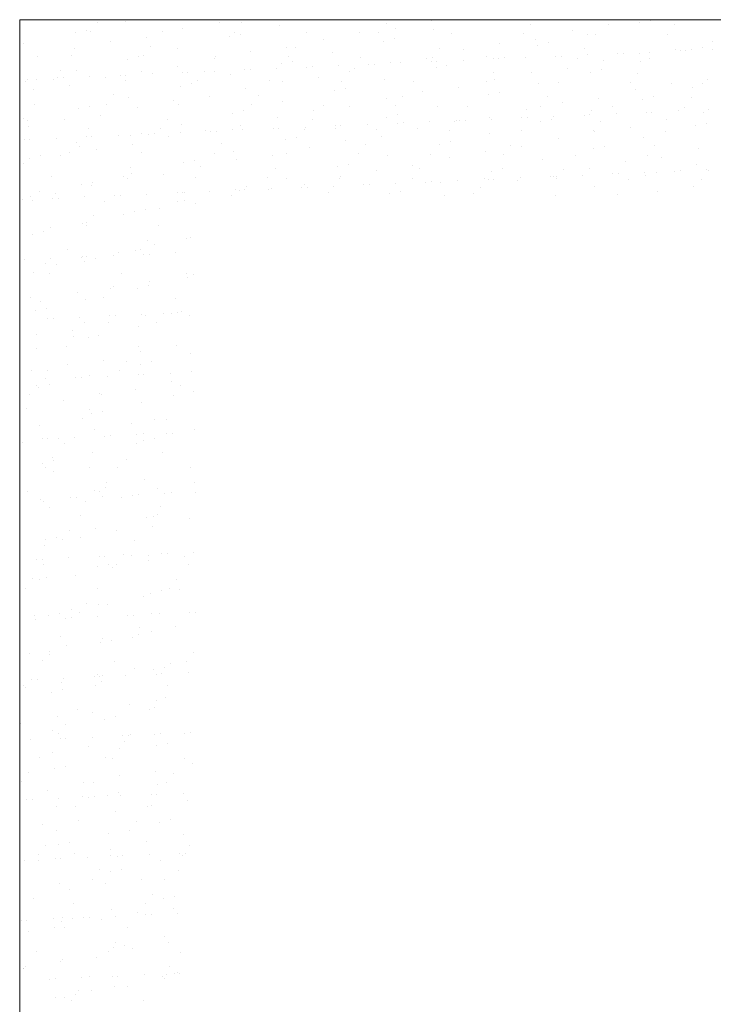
# Model space of a CAD drawing. Header units: millimetres. Extents: x -2274 to 12297, y -16157 to 26321.
# Tile 188 of 256: x -2015 to -1936, y -163 to -51. Entities that reach past the tile are written whole.
import ezdxf

# ---------------------------------------------------------------- set-up
doc = ezdxf.new("R2010")
doc.units = ezdxf.units.MM
doc.layers.add('-ŚCIANY NOŚNE', color=4, linetype='Continuous', lineweight=53)
doc.layers.add('KRESKOWANIE', color=8, linetype='Continuous')

msp = doc.modelspace()

# ---------------------------------------------------------------- linework, layer by layer
at = {"layer": '-ŚCIANY NOŚNE', "color": 253, "lineweight": 13}
for p, q in [((-2015, -51), (-2015, -624)), ((-1700, -51), (-2015, -51))]:
    msp.add_line(p, q, dxfattribs=at)
at = {"layer": 'KRESKOWANIE', "color": 253, "linetype": 'Continuous', "lineweight": 13}
for p, q in [((-2006.21, -51.27), (-2006.21, -51.27)), ((-2003, -51.18), (-2003, -51.18)), ((-1992.38, -51.31), (-1992.38, -51.31)), ((-1989.83, -51.35), (-1989.83, -51.35)), ((-1968.27, -51.08), (-1968.27, -51.08)), ((-1944.17, -51.05), (-1944.17, -51.05)), ((-1943.5, -51.08), (-1943.5, -51.08)), ((-2008.71, -52.44), (-2008.71, -52.44)), ((-2007.47, -52.17), (-2007.47, -52.17)), ((-2007.02, -52.32), (-2007.02, -52.32)), ((-1998.85, -52.39), (-1998.85, -52.39)), ((-1996.5, -52.05), (-1996.5, -52.05)), ((-1990.64, -52.41), (-1990.64, -52.41)), ((-1985.52, -51.67), (-1985.52, -51.67)), ((-1973.46, -51.43), (-1973.46, -51.43)), ((-1972.4, -52.02), (-1972.4, -52.02)), ((-1968.05, -52.16), (-1968.05, -52.16)), ((-1957.08, -51.51), (-1957.08, -51.51)), ((-1952.36, -52.27), (-1952.36, -52.27)), ((-1948.25, -51.53), (-1948.25, -51.53)), ((-1944.74, -51.36), (-1944.74, -51.36)), ((-1940.71, -51.59), (-1940.71, -51.59)), ((-2004.71, -53.47), (-2004.71, -53.47)), ((-2000.63, -52.99), (-2000.63, -52.99)), ((-1991.23, -52.93), (-1991.23, -52.93)), ((-1989.99, -52.66), (-1989.99, -52.66)), ((-1982.47, -52.47), (-1982.47, -52.47)), ((-1980.59, -53.24), (-1980.59, -53.24)), ((-1976.48, -52.5), (-1976.48, -52.5)), ((-1974.27, -52.49), (-1974.27, -52.49)), ((-1973.75, -53.42), (-1973.75, -53.42)), ((-1972.51, -53.15), (-1972.51, -53.15)), ((-1966.1, -52.55), (-1966.1, -52.55)), ((-1957.89, -52.57), (-1957.89, -52.57)), ((-1956.5, -53.21), (-1956.5, -53.21)), ((-1950.57, -52.65), (-1950.57, -52.65)), ((-1949.73, -52.64), (-1949.73, -52.64)), ((-1941.52, -52.65), (-1941.52, -52.65)), ((-1936.46, -53.46), (-1936.46, -53.46)), ((-2014.53, -53.73), (-2014.53, -53.73)), ((-2008.82, -54.21), (-2008.82, -54.21)), ((-2000.12, -54.04), (-2000.12, -54.04)), ((-1997.06, -54.22), (-1997.06, -54.22)), ((-1988.81, -54.66), (-1988.81, -54.66)), ((-1984.73, -54.18), (-1984.73, -54.18)), ((-1983.74, -54.12), (-1983.74, -54.12)), ((-1967.37, -54.21), (-1967.37, -54.21)), ((-1964.69, -54.43), (-1964.69, -54.43)), ((-1960.58, -53.69), (-1960.58, -53.69)), ((-1956.27, -53.91), (-1956.27, -53.91)), ((-1955.03, -53.64), (-1955.03, -53.64)), ((-1950.99, -54.29), (-1950.99, -54.29)), ((-1943.55, -54.68), (-1943.55, -54.68)), ((-1940.6, -54.4), (-1940.6, -54.4)), ((-1940.13, -54.53), (-1940.13, -54.53)), ((-1939.49, -54.5), (-1939.49, -54.5)), ((-1938.79, -54.4), (-1938.79, -54.4)), ((-1937.55, -54.13), (-1937.55, -54.13)), ((-1936.5, -54.37), (-1936.5, -54.37)), ((-2012.96, -55.15), (-2012.96, -55.15)), ((-2009.14, -55.09), (-2009.14, -55.09)), ((-2002.76, -55.49), (-2002.76, -55.49)), ((-2001.52, -55.21), (-2001.52, -55.21)), ((-2000.93, -55.1), (-2000.93, -55.1)), ((-1992.92, -55.4), (-1992.92, -55.4)), ((-1992.76, -55.17), (-1992.76, -55.17)), ((-1984.55, -55.18), (-1984.55, -55.18)), ((-1984.04, -55.7), (-1984.04, -55.7)), ((-1979.58, -54.71), (-1979.58, -54.71)), ((-1976.39, -55.25), (-1976.39, -55.25)), ((-1968.83, -55.37), (-1968.83, -55.37)), ((-1968.35, -55.76), (-1968.35, -55.76)), ((-1968.18, -55.26), (-1968.18, -55.26)), ((-1967.71, -55.74), (-1967.71, -55.74)), ((-1964.72, -55.6), (-1964.72, -55.6)), ((-1962.1, -55.21), (-1962.1, -55.21)), ((-1961.29, -55.45), (-1961.29, -55.45)), ((-1960.66, -55.43), (-1960.66, -55.43)), ((-1960.01, -55.33), (-1960.01, -55.33)), ((-1957.66, -55.3), (-1957.66, -55.3)), ((-1954.24, -55.15), (-1954.24, -55.15)), ((-1953.6, -55.12), (-1953.6, -55.12)), ((-1951.81, -55.35), (-1951.81, -55.35)), ((-1950.61, -54.99), (-1950.61, -54.99)), ((-1948.79, -55.62), (-1948.79, -55.62)), ((-1947.18, -54.84), (-1947.18, -54.84)), ((-1946.55, -54.81), (-1946.55, -54.81)), ((-1944.68, -54.88), (-1944.68, -54.88)), ((-1944.62, -55.7), (-1944.62, -55.7)), ((-1943.64, -55.41), (-1943.64, -55.41)), ((-2010.4, -56.74), (-2010.4, -56.74)), ((-2008.59, -56.78), (-2008.59, -56.78)), ((-2001.14, -56.82), (-2001.14, -56.82)), ((-1997.06, -56.33), (-1997.06, -56.33)), ((-1994.03, -56.82), (-1994.03, -56.82)), ((-1992.94, -56.84), (-1992.94, -56.84)), ((-1989.51, -56.69), (-1989.51, -56.69)), ((-1988.88, -56.66), (-1988.88, -56.66)), ((-1985.88, -56.53), (-1985.88, -56.53)), ((-1985.28, -55.98), (-1985.28, -55.98)), ((-1982.46, -56.38), (-1982.46, -56.38)), ((-1981.82, -56.35), (-1981.82, -56.35)), ((-1978.83, -56.22), (-1978.83, -56.22)), ((-1977.65, -56.9), (-1977.65, -56.9)), ((-1977.02, -56.59), (-1977.02, -56.59)), ((-1975.4, -56.07), (-1975.4, -56.07)), ((-1974.77, -56.04), (-1974.77, -56.04)), ((-1972.91, -55.85), (-1972.91, -55.85)), ((-1971.77, -55.91), (-1971.77, -55.91)), ((-1967.8, -56.47), (-1967.8, -56.47)), ((-1966.56, -56.2), (-1966.56, -56.2)), ((-1952.93, -56.55), (-1952.93, -56.55)), ((-1949.08, -56.69), (-1949.08, -56.69)), ((-2014.29, -58.05), (-2014.29, -58.05)), ((-2014.1, -57.76), (-2014.1, -57.76)), ((-2013.05, -57.77), (-2013.05, -57.77)), ((-2011.22, -57.8), (-2011.22, -57.8)), ((-2010.67, -57.61), (-2010.67, -57.61)), ((-2010.04, -57.58), (-2010.04, -57.58)), ((-2007.04, -57.45), (-2007.04, -57.45)), ((-2005.25, -57.56), (-2005.25, -57.56)), ((-2003.62, -57.3), (-2003.62, -57.3)), ((-2003.05, -57.86), (-2003.05, -57.86)), ((-2002.98, -57.28), (-2002.98, -57.28)), ((-1999.99, -57.14), (-1999.99, -57.14)), ((-1996.56, -56.99), (-1996.56, -56.99)), ((-1995.93, -56.97), (-1995.93, -56.97)), ((-1994.84, -57.88), (-1994.84, -57.88)), ((-1991.11, -57.27), (-1991.11, -57.27)), ((-1986.67, -57.94), (-1986.67, -57.94)), ((-1985.24, -58), (-1985.24, -58)), ((-1981.16, -57.52), (-1981.16, -57.52)), ((-1978.47, -57.96), (-1978.47, -57.96)), ((-1973.63, -57.76), (-1973.63, -57.76)), ((-1970.3, -58.02), (-1970.3, -58.02)), ((-1962.09, -58.04), (-1962.09, -58.04)), ((-1961.28, -56.98), (-1961.28, -56.98)), ((-1961.12, -57.78), (-1961.12, -57.78)), ((-1957.01, -57.04), (-1957.01, -57.04)), ((-1950.32, -56.96), (-1950.32, -56.96)), ((-1944.91, -57.06), (-1944.91, -57.06)), ((-1937.03, -57.74), (-1937.03, -57.74)), ((-2013.46, -58.97), (-2013.46, -58.97)), ((-2009.39, -58.49), (-2009.39, -58.49)), ((-1996.81, -58.54), (-1996.81, -58.54)), ((-1995.57, -58.26), (-1995.57, -58.26)), ((-1989.35, -58.75), (-1989.35, -58.75)), ((-1979.33, -59.03), (-1979.33, -59.03)), ((-1978.09, -58.75), (-1978.09, -58.75)), ((-1965.26, -58.71), (-1965.26, -58.71)), ((-1956.15, -58.25), (-1956.15, -58.25)), ((-1953.92, -58.11), (-1953.92, -58.11)), ((-1945.72, -58.12), (-1945.72, -58.12)), ((-1945.22, -58.97), (-1945.22, -58.97)), ((-1941.1, -58.22), (-1941.1, -58.22)), ((-1938.67, -58.74), (-1938.67, -58.74)), ((-1937.55, -58.19), (-1937.55, -58.19)), ((-2004.32, -59.51), (-2004.32, -59.51)), ((-2002.64, -59.83), (-2002.64, -59.83)), ((-1997.56, -60.16), (-1997.56, -60.16)), ((-1993.49, -59.68), (-1993.49, -59.68)), ((-1987.94, -59.6), (-1987.94, -59.6)), ((-1973.45, -59.94), (-1973.45, -59.94)), ((-1971.57, -59.68), (-1971.57, -59.68)), ((-1969.33, -59.19), (-1969.33, -59.19)), ((-1961.85, -59.52), (-1961.85, -59.52)), ((-1960.61, -59.24), (-1960.61, -59.24)), ((-1955.19, -59.76), (-1955.19, -59.76)), ((-1949.35, -59.9), (-1949.35, -59.9)), ((-1944.37, -60.01), (-1944.37, -60.01)), ((-1943.13, -59.73), (-1943.13, -59.73)), ((-1938.82, -59.84), (-1938.82, -59.84)), ((-2013.33, -60.56), (-2013.33, -60.56)), ((-2008.34, -61.09), (-2008.34, -61.09)), ((-2007.1, -60.82), (-2007.1, -60.82)), ((-2005.13, -60.57), (-2005.13, -60.57)), ((-2001.68, -60.91), (-2001.68, -60.91)), ((-1996.96, -60.64), (-1996.96, -60.64)), ((-1989.62, -61.31), (-1989.62, -61.31)), ((-1988.75, -60.65), (-1988.75, -60.65)), ((-1985.16, -60.32), (-1985.16, -60.32)), ((-1981.66, -61.35), (-1981.66, -61.35)), ((-1980.58, -60.72), (-1980.58, -60.72)), ((-1977.58, -60.87), (-1977.58, -60.87)), ((-1972.38, -60.73), (-1972.38, -60.73)), ((-1967.68, -60.81), (-1967.68, -60.81)), ((-1964.21, -60.8), (-1964.21, -60.8)), ((-1957.54, -61.13), (-1957.54, -61.13)), ((-1956, -60.82), (-1956, -60.82)), ((-1953.43, -60.38), (-1953.43, -60.38)), ((-1950.2, -61.3), (-1950.2, -61.3)), ((-1947.84, -60.88), (-1947.84, -60.88)), ((-1940.32, -61.35), (-1940.32, -61.35)), ((-1939.63, -60.9), (-1939.63, -60.9)), ((-1936.9, -61.2), (-1936.9, -61.2)), ((-2014.6, -62.21), (-2014.6, -62.21)), ((-2014.17, -62.38), (-2014.17, -62.38)), ((-2009.89, -62.32), (-2009.89, -62.32)), ((-2005.81, -61.84), (-2005.81, -61.84)), ((-1998.23, -62.29), (-1998.23, -62.29)), ((-1990.86, -61.58), (-1990.86, -61.58)), ((-1985.77, -62.1), (-1985.77, -62.1)), ((-1981.85, -62.37), (-1981.85, -62.37)), ((-1973.38, -62.07), (-1973.38, -62.07)), ((-1972.14, -61.8), (-1972.14, -61.8)), ((-1965.48, -62.45), (-1965.48, -62.45)), ((-1965.11, -62.43), (-1965.11, -62.43)), ((-1964.48, -62.4), (-1964.48, -62.4)), ((-1961.68, -62.06), (-1961.68, -62.06)), ((-1961.49, -62.27), (-1961.49, -62.27)), ((-1958.06, -62.12), (-1958.06, -62.12)), ((-1957.43, -62.09), (-1957.43, -62.09)), ((-1954.66, -62.29), (-1954.66, -62.29)), ((-1954.43, -61.96), (-1954.43, -61.96)), ((-1951.01, -61.81), (-1951.01, -61.81)), ((-1950.37, -61.79), (-1950.37, -61.79)), ((-1947.38, -61.66), (-1947.38, -61.66)), ((-1943.95, -61.51), (-1943.95, -61.51)), ((-1943.32, -61.48), (-1943.32, -61.48)), ((-1941.64, -62.32), (-1941.64, -62.32)), ((-1937.53, -61.57), (-1937.53, -61.57)), ((-2014, -63.07), (-2014, -63.07)), ((-2007.25, -63.33), (-2007.25, -63.33)), ((-1999.04, -63.35), (-1999.04, -63.35)), ((-1996.69, -62.87), (-1996.69, -62.87)), ((-1993.99, -63.51), (-1993.99, -63.51)), ((-1990.87, -63.41), (-1990.87, -63.41)), ((-1989.91, -63.03), (-1989.91, -63.03)), ((-1989.7, -63.5), (-1989.7, -63.5)), ((-1986.28, -63.35), (-1986.28, -63.35)), ((-1985.64, -63.33), (-1985.64, -63.33)), ((-1982.66, -63.43), (-1982.66, -63.43)), ((-1982.65, -63.2), (-1982.65, -63.2)), ((-1979.22, -63.05), (-1979.22, -63.05)), ((-1979.21, -63.37), (-1979.21, -63.37)), ((-1978.59, -63.02), (-1978.59, -63.02)), ((-1975.59, -62.89), (-1975.59, -62.89)), ((-1974.5, -63.5), (-1974.5, -63.5)), ((-1972.17, -62.74), (-1972.17, -62.74)), ((-1971.53, -62.71), (-1971.53, -62.71)), ((-1969.87, -63.29), (-1969.87, -63.29)), ((-1968.54, -62.58), (-1968.54, -62.58)), ((-1966.29, -63.51), (-1966.29, -63.51)), ((-1965.76, -62.54), (-1965.76, -62.54)), ((-1958.12, -63.58), (-1958.12, -63.58)), ((-1955.9, -62.56), (-1955.9, -62.56)), ((-1949.92, -63.59), (-1949.92, -63.59)), ((-1949.1, -62.53), (-1949.1, -62.53)), ((-1945.78, -63.25), (-1945.78, -63.25)), ((-1938.43, -63.05), (-1938.43, -63.05)), ((-1937.19, -62.78), (-1937.19, -62.78)), ((-2014.5, -64.59), (-2014.5, -64.59)), ((-2013.86, -64.56), (-2013.86, -64.56)), ((-2010.87, -64.43), (-2010.87, -64.43)), ((-2007.44, -64.28), (-2007.44, -64.28)), ((-2006.81, -64.25), (-2006.81, -64.25)), ((-2003.81, -64.12), (-2003.81, -64.12)), ((-2002.39, -64.14), (-2002.39, -64.14)), ((-2001.15, -63.86), (-2001.15, -63.86)), ((-2000.39, -63.97), (-2000.39, -63.97)), ((-1999.75, -63.94), (-1999.75, -63.94)), ((-1998.1, -64.25), (-1998.1, -64.25)), ((-1996.76, -63.81), (-1996.76, -63.81)), ((-1993.33, -63.66), (-1993.33, -63.66)), ((-1992.7, -63.63), (-1992.7, -63.63)), ((-1984.91, -64.63), (-1984.91, -64.63)), ((-1983.67, -64.35), (-1983.67, -64.35)), ((-1978.09, -64.7), (-1978.09, -64.7)), ((-1974.01, -64.22), (-1974.01, -64.22)), ((-1961.73, -63.86), (-1961.73, -63.86)), ((-1953.97, -64.47), (-1953.97, -64.47)), ((-1949.86, -63.73), (-1949.86, -63.73)), ((-1944.25, -64.35), (-1944.25, -64.35)), ((-1941.75, -63.66), (-1941.75, -63.66)), ((-2008.51, -64.98), (-2008.51, -64.98)), ((-2008.22, -65.43), (-2008.22, -65.43)), ((-2006.32, -65.67), (-2006.32, -65.67)), ((-2002.24, -65.19), (-2002.24, -65.19)), ((-1992.14, -65.07), (-1992.14, -65.07)), ((-1982.2, -65.44), (-1982.2, -65.44)), ((-1975.76, -65.15), (-1975.76, -65.15)), ((-1967.44, -65.12), (-1967.44, -65.12)), ((-1966.2, -64.85), (-1966.2, -64.85)), ((-1959.39, -65.23), (-1959.39, -65.23)), ((-1958.11, -65.41), (-1958.11, -65.41)), ((-1949.96, -65.61), (-1949.96, -65.61)), ((-1948.72, -65.34), (-1948.72, -65.34)), ((-1943.02, -65.31), (-1943.02, -65.31)), ((-1938.07, -65.66), (-1938.07, -65.66)), ((-2013.92, -66.7), (-2013.92, -66.7)), ((-2012.68, -66.42), (-2012.68, -66.42)), ((-2010.43, -66.41), (-2010.43, -66.41)), ((-2009.33, -66.04), (-2009.33, -66.04)), ((-2001.16, -66.11), (-2001.16, -66.11)), ((-1995.21, -66.91), (-1995.21, -66.91)), ((-1992.95, -66.12), (-1992.95, -66.12)), ((-1990.74, -65.92), (-1990.74, -65.92)), ((-1990.42, -66.86), (-1990.42, -66.86)), ((-1986.34, -66.38), (-1986.34, -66.38)), ((-1984.78, -66.19), (-1984.78, -66.19)), ((-1976.58, -66.21), (-1976.58, -66.21)), ((-1973.26, -66.41), (-1973.26, -66.41)), ((-1968.41, -66.27), (-1968.41, -66.27)), ((-1966.3, -66.63), (-1966.3, -66.63)), ((-1962.19, -65.89), (-1962.19, -65.89)), ((-1960.2, -66.29), (-1960.2, -66.29)), ((-1955.78, -66.9), (-1955.78, -66.9)), ((-1952.03, -66.35), (-1952.03, -66.35)), ((-1943.83, -66.37), (-1943.83, -66.37)), ((-1942.21, -66.6), (-1942.21, -66.6)), ((-2014.57, -67.35), (-2014.57, -67.35)), ((-2002.43, -67.76), (-2002.43, -67.76)), ((-1996.45, -67.19), (-1996.45, -67.19)), ((-1994.53, -67.6), (-1994.53, -67.6)), ((-1986.05, -67.84), (-1986.05, -67.84)), ((-1978.97, -67.68), (-1978.97, -67.68)), ((-1977.73, -67.4), (-1977.73, -67.4)), ((-1974.51, -68.05), (-1974.51, -68.05)), ((-1970.44, -67.57), (-1970.44, -67.57)), ((-1969.68, -67.92), (-1969.68, -67.92)), ((-1960.25, -67.89), (-1960.25, -67.89)), ((-1953.3, -68.01), (-1953.3, -68.01)), ((-1950.4, -67.82), (-1950.4, -67.82)), ((-1946.28, -67.08), (-1946.28, -67.08)), ((-1938.3, -67.39), (-1938.3, -67.39)), ((-1937.09, -68.02), (-1937.09, -68.02)), ((-1936.93, -68.09), (-1936.93, -68.09)), ((-2011.44, -68.8), (-2011.44, -68.8)), ((-2003.24, -68.82), (-2003.24, -68.82)), ((-2002.74, -69.02), (-2002.74, -69.02)), ((-2002.27, -68.48), (-2002.27, -68.48)), ((-1998.67, -68.54), (-1998.67, -68.54)), ((-1995.07, -68.89), (-1995.07, -68.89)), ((-1986.86, -68.9), (-1986.86, -68.9)), ((-1984.79, -68.97), (-1984.79, -68.97)), ((-1978.69, -68.97), (-1978.69, -68.97)), ((-1978.63, -68.79), (-1978.63, -68.79)), ((-1970.49, -68.98), (-1970.49, -68.98)), ((-1962.32, -69.05), (-1962.32, -69.05)), ((-1961.88, -69.1), (-1961.88, -69.1)), ((-1961.49, -68.17), (-1961.49, -68.17)), ((-1961.25, -69.07), (-1961.25, -69.07)), ((-1958.25, -68.94), (-1958.25, -68.94)), ((-1954.83, -68.79), (-1954.83, -68.79)), ((-1954.53, -68.76), (-1954.53, -68.76)), ((-1954.19, -68.76), (-1954.19, -68.76)), ((-1954.11, -69.06), (-1954.11, -69.06)), ((-1951.2, -68.63), (-1951.2, -68.63)), ((-1947.77, -68.48), (-1947.77, -68.48)), ((-1947.14, -68.45), (-1947.14, -68.45)), ((-1945.95, -69.13), (-1945.95, -69.13)), ((-1944.15, -68.32), (-1944.15, -68.32)), ((-1944.01, -68.66), (-1944.01, -68.66)), ((-1942.77, -68.38), (-1942.77, -68.38)), ((-1940.72, -68.17), (-1940.72, -68.17)), ((-1940.08, -68.15), (-1940.08, -68.15)), ((-1937.74, -69.15), (-1937.74, -69.15)), ((-2007.98, -69.74), (-2007.98, -69.74)), ((-2006.86, -69.76), (-2006.86, -69.76)), ((-2006.74, -69.47), (-2006.74, -69.47)), ((-1990.5, -70.23), (-1990.5, -70.23)), ((-1990.1, -70.33), (-1990.1, -70.33)), ((-1989.47, -70.3), (-1989.47, -70.3)), ((-1989.26, -69.96), (-1989.26, -69.96)), ((-1986.84, -70.21), (-1986.84, -70.21)), ((-1986.47, -70.17), (-1986.47, -70.17)), ((-1983.05, -70.02), (-1983.05, -70.02)), ((-1982.76, -69.73), (-1982.76, -69.73)), ((-1982.41, -69.99), (-1982.41, -69.99)), ((-1979.42, -69.86), (-1979.42, -69.86)), ((-1975.99, -69.71), (-1975.99, -69.71)), ((-1975.36, -69.69), (-1975.36, -69.69)), ((-1972.36, -69.56), (-1972.36, -69.56)), ((-1968.94, -69.41), (-1968.94, -69.41)), ((-1968.3, -69.38), (-1968.3, -69.38)), ((-1967.32, -69.46), (-1967.32, -69.46)), ((-1965.31, -69.25), (-1965.31, -69.25)), ((-1962.72, -69.98), (-1962.72, -69.98)), ((-1958.61, -69.24), (-1958.61, -69.24)), ((-1949.84, -69.95), (-1949.84, -69.95)), ((-1938.63, -69.94), (-1938.63, -69.94)), ((-2014.69, -71.4), (-2014.69, -71.4)), ((-2013.8, -71.03), (-2013.8, -71.03)), ((-2012.71, -70.46), (-2012.71, -70.46)), ((-2011.26, -71.25), (-2011.26, -71.25)), ((-2010.99, -70.69), (-2010.99, -70.69)), ((-2010.63, -71.23), (-2010.63, -71.23)), ((-2007.64, -71.1), (-2007.64, -71.1)), ((-2004.21, -70.95), (-2004.21, -70.95)), ((-2003.58, -70.92), (-2003.58, -70.92)), ((-2000.58, -70.79), (-2000.58, -70.79)), ((-1997.16, -70.64), (-1997.16, -70.64)), ((-1996.52, -70.61), (-1996.52, -70.61)), ((-1996.34, -70.54), (-1996.34, -70.54)), ((-1993.53, -70.48), (-1993.53, -70.48)), ((-1990.95, -70.95), (-1990.95, -70.95)), ((-1979.96, -70.62), (-1979.96, -70.62)), ((-1973.02, -70.72), (-1973.02, -70.72)), ((-1971.78, -70.45), (-1971.78, -70.45)), ((-1966.86, -70.91), (-1966.86, -70.91)), ((-1963.59, -70.7), (-1963.59, -70.7)), ((-1954.3, -70.94), (-1954.3, -70.94)), ((-1947.21, -70.78), (-1947.21, -70.78)), ((-1942.71, -70.43), (-1942.71, -70.43)), ((-2013.52, -71.51), (-2013.52, -71.51)), ((-2005.36, -71.58), (-2005.36, -71.58)), ((-2000.79, -72.51), (-2000.79, -72.51)), ((-1999.17, -72.36), (-1999.17, -72.36)), ((-1997.15, -71.6), (-1997.15, -71.6)), ((-1996.33, -71.52), (-1996.33, -71.52)), ((-1995.09, -71.88), (-1995.09, -71.88)), ((-2006.62, -73.23), (-2006.62, -73.23)), ((-2003.28, -73.11), (-2003.28, -73.11)), ((-2002.03, -72.79), (-2002.03, -72.79)), ((-2011.5, -74.52), (-2011.5, -74.52)), ((-2007.86, -74.08), (-2007.86, -74.08)), ((-2007.44, -74.29), (-2007.44, -74.29)), ((-2007.42, -74.04), (-2007.42, -74.04)), ((-1999.27, -74.36), (-1999.27, -74.36)), ((-2013.56, -75.35), (-2013.56, -75.35)), ((-2012.32, -75.07), (-2012.32, -75.07)), ((-1996.08, -75.84), (-1996.08, -75.84)), ((-1995.6, -75.71), (-1995.6, -75.71)), ((-2000.54, -76.01), (-2000.54, -76.01)), ((-1999.71, -76.46), (-1999.71, -76.46)), ((-2011.46, -78.07), (-2011.46, -78.07)), ((-2009.55, -77.05), (-2009.55, -77.05)), ((-2008.03, -77.92), (-2008.03, -77.92)), ((-2007.92, -77.87), (-2007.92, -77.87)), ((-2007.4, -77.89), (-2007.4, -77.89)), ((-2006.37, -78.12), (-2006.37, -78.12)), ((-2004.4, -77.76), (-2004.4, -77.76)), ((-2003.85, -77.39), (-2003.85, -77.39)), ((-2001.91, -77.13), (-2001.91, -77.13)), ((-2001.35, -77.07), (-2001.35, -77.07)), ((-2000.98, -77.61), (-2000.98, -77.61)), ((-2000.34, -77.59), (-2000.34, -77.59)), ((-1997.35, -77.45), (-1997.35, -77.45)), ((-2014.45, -78.2), (-2014.45, -78.2)), ((-2012.04, -78.61), (-2012.04, -78.61)), ((-2010.82, -78.7), (-2010.82, -78.7)), ((-2007.61, -78.39), (-2007.61, -78.39)), ((-2013.44, -79.68), (-2013.44, -79.68)), ((-2011.63, -79.76), (-2011.63, -79.76)), ((-2003.47, -79.83), (-2003.47, -79.83)), ((-1996.13, -79.8), (-1996.13, -79.8)), ((-1995.96, -80.18), (-1995.96, -80.18)), ((-1995.26, -79.84), (-1995.26, -79.84)), ((-2004.73, -81.48), (-2004.73, -81.48)), ((-2004.35, -81.22), (-2004.35, -81.22)), ((-2001.66, -81.44), (-2001.66, -81.44)), ((-2000.42, -81.16), (-2000.42, -81.16)), ((-2000.27, -80.74), (-2000.27, -80.74)), ((-2013.75, -82.52), (-2013.75, -82.52)), ((-2008.46, -81.96), (-2008.46, -81.96)), ((-2005.54, -82.54), (-2005.54, -82.54)), ((-1997.38, -82.6), (-1997.38, -82.6)), ((-2012.6, -82.9), (-2012.6, -82.9)), ((-2011.95, -83.72), (-2011.95, -83.72)), ((-2007.49, -82.73), (-2007.49, -82.73)), ((-2013.19, -84), (-2013.19, -84)), ((-2008.23, -84.74), (-2008.23, -84.74)), ((-2004.8, -84.59), (-2004.8, -84.59)), ((-2004.17, -84.56), (-2004.17, -84.56)), ((-2001.17, -84.43), (-2001.17, -84.43)), ((-2000.78, -84.56), (-2000.78, -84.56)), ((-1998.65, -84.26), (-1998.65, -84.26)), ((-1997.75, -84.28), (-1997.75, -84.28)), ((-1997.11, -84.25), (-1997.11, -84.25)), ((-1996.7, -84.08), (-1996.7, -84.08)), ((-1995.72, -84.49), (-1995.72, -84.49)), ((-2011.86, -84.9), (-2011.86, -84.9)), ((-2011.22, -84.87), (-2011.22, -84.87)), ((-2007.66, -85.3), (-2007.66, -85.3)), ((-2004.89, -85.31), (-2004.89, -85.31)), ((-2001.54, -85.78), (-2001.54, -85.78)), ((-1999.46, -85.31), (-1999.46, -85.31)), ((-2013.1, -86.72), (-2013.1, -86.72)), ((-2009.03, -86.24), (-2009.03, -86.24)), ((-2008.93, -86.95), (-2008.93, -86.95)), ((-2007.25, -87.04), (-2007.25, -87.04)), ((-2006.01, -86.77), (-2006.01, -86.77)), ((-2009.74, -88.01), (-2009.74, -88.01)), ((-2001.58, -88.07), (-2001.58, -88.07)), ((-1997.2, -87.91), (-1997.2, -87.91)), ((-2013.07, -88.33), (-2013.07, -88.33)), ((-2001.31, -88.66), (-2001.31, -88.66)), ((-1995.6, -88.83), (-1995.6, -88.83)), ((-2009.53, -90.07), (-2009.53, -90.07)), ((-2005.45, -89.59), (-2005.45, -89.59)), ((-2002.84, -89.73), (-2002.84, -89.73)), ((-2001.3, -90.09), (-2001.3, -90.09)), ((-2000.06, -89.81), (-2000.06, -89.81)), ((-2013.64, -90.82), (-2013.64, -90.82)), ((-2011.86, -90.77), (-2011.86, -90.77)), ((-2007.99, -91.54), (-2007.99, -91.54)), ((-2007.13, -91.38), (-2007.13, -91.38)), ((-2004.99, -91.41), (-2004.99, -91.41)), ((-2003.65, -90.78), (-2003.65, -90.78)), ((-2001.57, -91.26), (-2001.57, -91.26)), ((-2000.93, -91.23), (-2000.93, -91.23)), ((-1997.94, -91.1), (-1997.94, -91.1)), ((-1995.49, -90.85), (-1995.49, -90.85)), ((-2013.13, -92.42), (-2013.13, -92.42)), ((-2012.83, -92.65), (-2012.83, -92.65)), ((-2012.05, -91.71), (-2012.05, -91.71)), ((-2011.59, -92.37), (-2011.59, -92.37)), ((-2008.62, -91.56), (-2008.62, -91.56)), ((-1997.74, -92), (-1997.74, -92)), ((-1996.75, -92.5), (-1996.75, -92.5)), ((-2013.94, -93.48), (-2013.94, -93.48)), ((-2005.96, -93.42), (-2005.96, -93.42)), ((-2005.77, -93.55), (-2005.77, -93.55)), ((-2001.88, -92.94), (-2001.88, -92.94)), ((-1997.57, -93.56), (-1997.57, -93.56)), ((-1995.35, -93.14), (-1995.35, -93.14)), ((-2010.07, -94.16), (-2010.07, -94.16)), ((-2001.18, -94.43), (-2001.18, -94.43)), ((-2014.21, -95.1), (-2014.21, -95.1)), ((-2007.04, -95.2), (-2007.04, -95.2)), ((-2006.88, -95.69), (-2006.88, -95.69)), ((-2005.64, -95.42), (-2005.64, -95.42)), ((-2012.71, -96.99), (-2012.71, -96.99)), ((-2007.85, -96.26), (-2007.85, -96.26)), ((-2002.38, -96.77), (-2002.38, -96.77)), ((-1999.69, -96.32), (-1999.69, -96.32)), ((-1998.3, -96.29), (-1998.3, -96.29)), ((-2006.49, -97.51), (-2006.49, -97.51)), ((-2005.39, -98.23), (-2005.39, -98.23)), ((-2004.76, -98.2), (-2004.76, -98.2)), ((-2001.76, -98.07), (-2001.76, -98.07)), ((-2000.95, -97.97), (-2000.95, -97.97)), ((-1998.34, -97.92), (-1998.34, -97.92)), ((-1997.7, -97.9), (-1997.7, -97.9)), ((-1995.23, -97.48), (-1995.23, -97.48)), ((-2014.71, -98.92), (-2014.71, -98.92)), ((-2012.45, -98.54), (-2012.45, -98.54)), ((-2011.81, -98.51), (-2011.81, -98.51)), ((-2010.63, -98.44), (-2010.63, -98.44)), ((-2009.97, -99.02), (-2009.97, -99.02)), ((-2008.82, -98.38), (-2008.82, -98.38)), ((-2001.76, -99.03), (-2001.76, -99.03)), ((-2000.93, -98.74), (-2000.93, -98.74)), ((-1999.69, -98.47), (-1999.69, -98.47)), ((-2006.76, -100.03), (-2006.76, -100.03)), ((-1998.81, -100.11), (-1998.81, -100.11)), ((-2012.46, -101.3), (-2012.46, -101.3)), ((-2011.24, -100.67), (-2011.24, -100.67)), ((-2011.22, -101.02), (-2011.22, -101.02)), ((-2002.92, -100.86), (-2002.92, -100.86)), ((-2012.05, -101.73), (-2012.05, -101.73)), ((-2011.14, -102.27), (-2011.14, -102.27)), ((-2007.06, -101.79), (-2007.06, -101.79)), ((-2003.88, -101.79), (-2003.88, -101.79)), ((-1995.68, -101.81), (-1995.68, -101.81)), ((-2005.15, -103.45), (-2005.15, -103.45)), ((-2000.81, -103.08), (-2000.81, -103.08)), ((-1995.23, -103.46), (-1995.23, -103.46)), ((-2014.17, -104.49), (-2014.17, -104.49)), ((-2006.52, -104.34), (-2006.52, -104.34)), ((-2005.96, -104.5), (-2005.96, -104.5)), ((-2005.28, -104.07), (-2005.28, -104.07)), ((-2002.16, -104.9), (-2002.16, -104.9)), ((-2001.53, -104.87), (-2001.53, -104.87)), ((-1999.35, -104.21), (-1999.35, -104.21)), ((-1998.53, -104.74), (-1998.53, -104.74)), ((-1997.79, -104.57), (-1997.79, -104.57)), ((-1995.11, -104.59), (-1995.11, -104.59)), ((-2012.64, -105.36), (-2012.64, -105.36)), ((-2012.34, -105.64), (-2012.34, -105.64)), ((-2009.21, -105.21), (-2009.21, -105.21)), ((-2008.58, -105.18), (-2008.58, -105.18)), ((-2007.56, -105.62), (-2007.56, -105.62)), ((-2005.59, -105.05), (-2005.59, -105.05)), ((-2003.48, -105.14), (-2003.48, -105.14)), ((-2011.67, -106.36), (-2011.67, -106.36)), ((-1999.33, -107.12), (-1999.33, -107.12)), ((-1999.06, -106.22), (-1999.06, -106.22)), ((-2008.08, -107.26), (-2008.08, -107.26)), ((-2000.57, -107.39), (-2000.57, -107.39)), ((-1999.87, -107.28), (-1999.87, -107.28)), ((-1995.77, -107.55), (-1995.77, -107.55)), ((-2009.35, -108.92), (-2009.35, -108.92)), ((-2006.4, -108.68), (-2006.4, -108.68)), ((-2003.99, -108.97), (-2003.99, -108.97)), ((-1999.91, -108.49), (-1999.91, -108.49)), ((-2012.1, -109.95), (-2012.1, -109.95)), ((-2010.86, -109.67), (-2010.86, -109.67)), ((-2010.16, -109.97), (-2010.16, -109.97)), ((-2008.1, -109.71), (-2008.1, -109.71)), ((-2001.99, -110.04), (-2001.99, -110.04)), ((-2012.24, -110.64), (-2012.24, -110.64)), ((-1998.93, -111.57), (-1998.93, -111.57)), ((-1998.29, -111.54), (-1998.29, -111.54)), ((-1995.3, -111.41), (-1995.3, -111.41)), ((-2013.04, -112.18), (-2013.04, -112.18)), ((-2012.4, -112.16), (-2012.4, -112.16)), ((-2012.28, -112.74), (-2012.28, -112.74)), ((-2009.41, -112.02), (-2009.41, -112.02)), ((-2005.98, -111.87), (-2005.98, -111.87)), ((-2005.35, -111.85), (-2005.35, -111.85)), ((-2004.91, -112.72), (-2004.91, -112.72)), ((-2004.07, -112.75), (-2004.07, -112.75)), ((-2003.26, -111.69), (-2003.26, -111.69)), ((-2002.35, -111.72), (-2002.35, -111.72)), ((-2000.45, -111.73), (-2000.45, -111.73)), ((-2000.41, -112.31), (-2000.41, -112.31)), ((-1996.34, -111.83), (-1996.34, -111.83)), ((-2006.15, -112.99), (-2006.15, -112.99)), ((-2004.53, -113.06), (-2004.53, -113.06)), ((-1995.9, -112.82), (-1995.9, -112.82)), ((-2013.55, -114.39), (-2013.55, -114.39)), ((-2012.74, -114.47), (-2012.74, -114.47)), ((-2011.98, -114.29), (-2011.98, -114.29)), ((-2008.66, -113.99), (-2008.66, -113.99)), ((-1997.17, -114.47), (-1997.17, -114.47)), ((-2014.36, -115.45), (-2014.36, -115.45)), ((-2006.19, -115.51), (-2006.19, -115.51)), ((-2000.2, -116.04), (-2000.2, -116.04)), ((-1998.96, -115.77), (-1998.96, -115.77)), ((-1997.98, -115.53), (-1997.98, -115.53)), ((-1996.84, -115.66), (-1996.84, -115.66)), ((-2007.46, -117.16), (-2007.46, -117.16)), ((-2000.95, -116.41), (-2000.95, -116.41)), ((-2010.49, -118.32), (-2010.49, -118.32)), ((-2009.17, -117.82), (-2009.17, -117.82)), ((-2008.27, -118.22), (-2008.27, -118.22)), ((-2006.03, -117.33), (-2006.03, -117.33)), ((-2005.09, -117.34), (-2005.09, -117.34)), ((-2000.1, -118.29), (-2000.1, -118.29)), ((-1995.7, -118.23), (-1995.7, -118.23)), ((-1995.06, -118.21), (-1995.06, -118.21)), ((-2013.28, -118.56), (-2013.28, -118.56)), ((-2013.23, -119), (-2013.23, -119)), ((-2011.73, -118.6), (-2011.73, -118.6)), ((-2009.81, -118.85), (-2009.81, -118.85)), ((-2009.17, -118.82), (-2009.17, -118.82)), ((-2006.18, -118.69), (-2006.18, -118.69)), ((-2002.75, -118.54), (-2002.75, -118.54)), ((-2002.12, -118.51), (-2002.12, -118.51)), ((-1999.12, -118.38), (-1999.12, -118.38)), ((-2001.37, -119.94), (-2001.37, -119.94)), ((-2000.08, -120.38), (-2000.08, -120.38)), ((-1997.38, -119.75), (-1997.38, -119.75)), ((-2010.39, -120.98), (-2010.39, -120.98)), ((-2005.79, -121.64), (-2005.79, -121.64)), ((-2005.59, -121.17), (-2005.59, -121.17)), ((-2004.55, -121.37), (-2004.55, -121.37)), ((-2002.18, -121), (-2002.18, -121)), ((-2001.52, -120.69), (-2001.52, -120.69)), ((-2011.66, -122.63), (-2011.66, -122.63)), ((-2009.71, -121.91), (-2009.71, -121.91)), ((-1995.28, -122.72), (-1995.28, -122.72)), ((-2013.84, -122.85), (-2013.84, -122.85)), ((-2012.47, -123.69), (-2012.47, -123.69)), ((-2011.61, -122.94), (-2011.61, -122.94)), ((-2004.3, -123.76), (-2004.3, -123.76)), ((-1996.09, -123.77), (-1996.09, -123.77)), ((-2002.02, -124.52), (-2002.02, -124.52)), ((-1999.84, -124.69), (-1999.84, -124.69)), ((-1998.6, -124.42), (-1998.6, -124.42)), ((-1997.94, -124.04), (-1997.94, -124.04)), ((-2013.63, -125.83), (-2013.63, -125.83)), ((-2012.99, -125.8), (-2012.99, -125.8)), ((-2010, -125.67), (-2010, -125.67)), ((-2006.57, -125.52), (-2006.57, -125.52)), ((-2006.13, -125.26), (-2006.13, -125.26)), ((-2005.94, -125.49), (-2005.94, -125.49)), ((-2005.67, -125.98), (-2005.67, -125.98)), ((-2005.57, -125.41), (-2005.57, -125.41)), ((-2002.95, -125.36), (-2002.95, -125.36)), ((-1999.52, -125.21), (-1999.52, -125.21)), ((-1998.89, -125.18), (-1998.89, -125.18)), ((-1995.89, -125.05), (-1995.89, -125.05)), ((-2014.59, -126.45), (-2014.59, -126.45)), ((-2014.35, -126.67), (-2014.35, -126.67)), ((-2011.37, -127.25), (-2011.37, -127.25)), ((-2010.27, -126.19), (-2010.27, -126.19)), ((-2010.13, -126.97), (-2010.13, -126.97)), ((-2006.38, -126.47), (-2006.38, -126.47)), ((-1998.21, -126.53), (-1998.21, -126.53)), ((-1999.48, -128.19), (-1999.48, -128.19)), ((-1998.45, -127.86), (-1998.45, -127.86)), ((-2008.5, -129.23), (-2008.5, -129.23)), ((-2002.56, -128.61), (-2002.56, -128.61)), ((-2000.29, -129.25), (-2000.29, -129.25)), ((-1999.72, -129.03), (-1999.72, -129.03)), ((-2010.77, -130.02), (-2010.77, -130.02)), ((-2006.7, -129.54), (-2006.7, -129.54)), ((-2005.42, -130.29), (-2005.42, -130.29)), ((-2004.18, -130.02), (-2004.18, -130.02)), ((-2014.89, -130.77), (-2014.89, -130.77)), ((-2011.25, -131.59), (-2011.25, -131.59)), ((-2009.77, -130.88), (-2009.77, -130.88)), ((-2013.82, -132.64), (-2013.82, -132.64)), ((-2010.58, -131.94), (-2010.58, -131.94)), ((-2010.4, -132.49), (-2010.4, -132.49)), ((-2009.76, -132.47), (-2009.76, -132.47)), ((-2006.77, -132.33), (-2006.77, -132.33)), ((-2003.34, -132.19), (-2003.34, -132.19)), ((-2002.71, -132.16), (-2002.71, -132.16)), ((-2002.41, -132.01), (-2002.41, -132.01)), ((-1999.71, -132.03), (-1999.71, -132.03)), ((-1998.99, -131.96), (-1998.99, -131.96)), ((-1996.29, -131.88), (-1996.29, -131.88)), ((-1995.65, -131.85), (-1995.65, -131.85)), ((-2007.2, -133.37), (-2007.2, -133.37)), ((-2003.68, -133.66), (-2003.68, -133.66)), ((-2003.12, -132.89), (-2003.12, -132.89)), ((-1999.47, -133.34), (-1999.47, -133.34)), ((-1998.23, -133.07), (-1998.23, -133.07)), ((-2012.7, -134.7), (-2012.7, -134.7)), ((-2011.31, -134.11), (-2011.31, -134.11)), ((-2005.3, -134.63), (-2005.3, -134.63)), ((-2004.49, -134.72), (-2004.49, -134.72)), ((-1996.32, -134.78), (-1996.32, -134.78)), ((-2011, -135.9), (-2011, -135.9)), ((-2009.76, -135.62), (-2009.76, -135.62)), ((-1995.41, -135.3), (-1995.41, -135.3)), ((-2013.97, -136.35), (-2013.97, -136.35)), ((-2003.63, -136.72), (-2003.63, -136.72)), ((-1999.55, -136.24), (-1999.55, -136.24)), ((-1997.59, -136.43), (-1997.59, -136.43)), ((-2014.78, -137.41), (-2014.78, -137.41)), ((-2011.88, -138.39), (-2011.88, -138.39)), ((-2007.74, -137.46), (-2007.74, -137.46)), ((-2006.61, -137.48), (-2006.61, -137.48)), ((-1999.35, -137.68), (-1999.35, -137.68)), ((-1998.4, -137.49), (-1998.4, -137.49)), ((-2014.22, -139.47), (-2014.22, -139.47)), ((-2013.59, -139.44), (-2013.59, -139.44)), ((-2010.59, -139.31), (-2010.59, -139.31)), ((-2007.88, -139.13), (-2007.88, -139.13)), ((-2007.17, -139.16), (-2007.17, -139.16)), ((-2006.53, -139.13), (-2006.53, -139.13)), ((-2005.06, -138.94), (-2005.06, -138.94)), ((-2003.82, -138.67), (-2003.82, -138.67)), ((-2003.54, -139), (-2003.54, -139)), ((-2000.11, -138.85), (-2000.11, -138.85)), ((-1999.48, -138.83), (-1999.48, -138.83)), ((-1996.48, -138.69), (-1996.48, -138.69)), ((-2010.88, -140.24), (-2010.88, -140.24)), ((-2008.69, -140.19), (-2008.69, -140.19)), ((-2000.52, -140.25), (-2000.52, -140.25)), ((-2000.05, -140.06), (-2000.05, -140.06)), ((-1995.98, -139.58), (-1995.98, -139.58)), ((-2008.3, -141.74), (-2008.3, -141.74)), ((-2004.17, -140.81), (-2004.17, -140.81)), ((-1997.87, -141.72), (-1997.87, -141.72)), ((-2012.38, -142.22), (-2012.38, -142.22)), ((-2001.79, -141.91), (-2001.79, -141.91)), ((-1999.11, -141.99), (-1999.11, -141.99)), ((-2010.81, -142.95), (-2010.81, -142.95)), ((-2004.94, -143.28), (-2004.94, -143.28)), ((-2002.6, -142.96), (-2002.6, -142.96)), ((-1996.48, -143.41), (-1996.48, -143.41)), ((-2012.07, -144.6), (-2012.07, -144.6)), ((-2010.64, -144.55), (-2010.64, -144.55)), ((-2009.4, -144.27), (-2009.4, -144.27)), ((-2004.73, -145.09), (-2004.73, -145.09)), ((-2000.59, -144.16), (-2000.59, -144.16)), ((-1995.7, -144.68), (-1995.7, -144.68)), ((-2012.89, -145.66), (-2012.89, -145.66)), ((-2010.99, -146.14), (-2010.99, -146.14)), ((-2010.35, -146.11), (-2010.35, -146.11)), ((-2008.81, -145.57), (-2008.81, -145.57)), ((-2007.36, -145.98), (-2007.36, -145.98)), ((-2004.72, -145.72), (-2004.72, -145.72)), ((-2003.93, -145.83), (-2003.93, -145.83)), ((-2003.3, -145.8), (-2003.3, -145.8)), ((-2000.3, -145.67), (-2000.3, -145.67)), ((-1996.88, -145.52), (-1996.88, -145.52)), ((-1996.51, -145.74), (-1996.51, -145.74)), ((-1996.24, -145.49), (-1996.24, -145.49)), ((-2014.41, -146.29), (-2014.41, -146.29)), ((-2012.92, -146.31), (-2012.92, -146.31)), ((-2003.45, -147.32), (-2003.45, -147.32)), ((-1998.99, -146.33), (-1998.99, -146.33)), ((-2006.8, -148.43), (-2006.8, -148.43)), ((-2005.99, -147.38), (-2005.99, -147.38)), ((-2004.69, -147.59), (-2004.69, -147.59)), ((-2001.16, -148.44), (-2001.16, -148.44)), ((-1997.02, -147.5), (-1997.02, -147.5)), ((-2010.52, -148.89), (-2010.52, -148.89)), ((-2005.23, -148.92), (-2005.23, -148.92)), ((-1998.63, -148.5), (-1998.63, -148.5)), ((-2014.98, -149.88), (-2014.98, -149.88)), ((-2013.48, -150.6), (-2013.48, -150.6)), ((-2009.35, -149.66), (-2009.35, -149.66)), ((-1999.9, -150.15), (-1999.9, -150.15)), ((-1998.74, -150.64), (-1998.74, -150.64)), ((-1997.5, -150.37), (-1997.5, -150.37)), ((-2008.92, -151.2), (-2008.92, -151.2)), ((-2000.71, -151.21), (-2000.71, -151.21)), ((-1997.58, -151.78), (-1997.58, -151.78)), ((-2010.18, -152.85), (-2010.18, -152.85)), ((-2009.03, -152.92), (-2009.03, -152.92)), ((-2007.76, -152.8), (-2007.76, -152.8)), ((-2007.12, -152.78), (-2007.12, -152.78)), ((-2004.57, -151.93), (-2004.57, -151.93)), ((-2004.13, -152.65), (-2004.13, -152.65)), ((-2001.66, -152.26), (-2001.66, -152.26)), ((-2000.7, -152.5), (-2000.7, -152.5)), ((-2000.07, -152.47), (-2000.07, -152.47)), ((-1997.07, -152.34), (-1997.07, -152.34)), ((-2014.81, -153.11), (-2014.81, -153.11)), ((-2014.18, -153.08), (-2014.18, -153.08)), ((-2011.18, -152.95), (-2011.18, -152.95)), ((-2011, -153.91), (-2011, -153.91)), ((-2010.27, -153.2), (-2010.27, -153.2)), ((-2009.91, -153.94), (-2009.91, -153.94)), ((-2005.77, -153.01), (-2005.77, -153.01)), ((-2002.83, -153.97), (-2002.83, -153.97)), ((-2013.99, -154.42), (-2013.99, -154.42)), ((-1998.62, -154.98), (-1998.62, -154.98)), ((-2004.33, -156.25), (-2004.33, -156.25)), ((-2004.1, -155.62), (-2004.1, -155.62)), ((-2003.09, -155.97), (-2003.09, -155.97)), ((-1998.09, -155.61), (-1998.09, -155.61)), ((-2013.12, -156.67), (-2013.12, -156.67)), ((-2006.34, -157.29), (-2006.34, -157.29)), ((-2004.91, -156.68), (-2004.91, -156.68)), ((-2002.2, -156.36), (-2002.2, -156.36)), ((-1996.74, -156.75), (-1996.74, -156.75)), ((-2014.53, -158.52), (-2014.53, -158.52)), ((-2014.38, -158.32), (-2014.38, -158.32)), ((-2010.41, -157.77), (-2010.41, -157.77)), ((-2010.15, -157.54), (-2010.15, -157.54)), ((-1998.01, -158.4), (-1998.01, -158.4)), ((-2014.62, -158.53), (-2014.62, -158.53)), ((-2007.95, -159.62), (-2007.95, -159.62)), ((-2007.03, -159.44), (-2007.03, -159.44)), ((-2004.52, -159.47), (-2004.52, -159.47)), ((-2003.89, -159.44), (-2003.89, -159.44)), ((-2000.9, -159.31), (-2000.9, -159.31)), ((-1998.82, -159.46), (-1998.82, -159.46)), ((-1998.38, -159.29), (-1998.38, -159.29)), ((-1997.47, -159.16), (-1997.47, -159.16)), ((-1997.14, -159.02), (-1997.14, -159.02)), ((-1996.84, -159.14), (-1996.84, -159.14)), ((-2011.58, -159.78), (-2011.58, -159.78)), ((-2010.94, -159.75), (-2010.94, -159.75)), ((-2004.21, -160.58), (-2004.21, -160.58)), ((-2002.76, -160.64), (-2002.76, -160.64)), ((-1998.62, -159.7), (-1998.62, -159.7)), ((-2010.95, -161.86), (-2010.95, -161.86)), ((-2009.91, -161.85), (-2009.91, -161.85)), ((-2008.67, -161.57), (-2008.67, -161.57)), ((-2008.29, -161.1), (-2008.29, -161.1)), ((-2006.84, -161.12), (-2006.84, -161.12)), ((-2009.11, -162.15), (-2009.11, -162.15)), ((-2000.94, -162.22), (-2000.94, -162.22))]:
    msp.add_line(p, q, dxfattribs=at)

doc.saveas('drawing.dxf')
